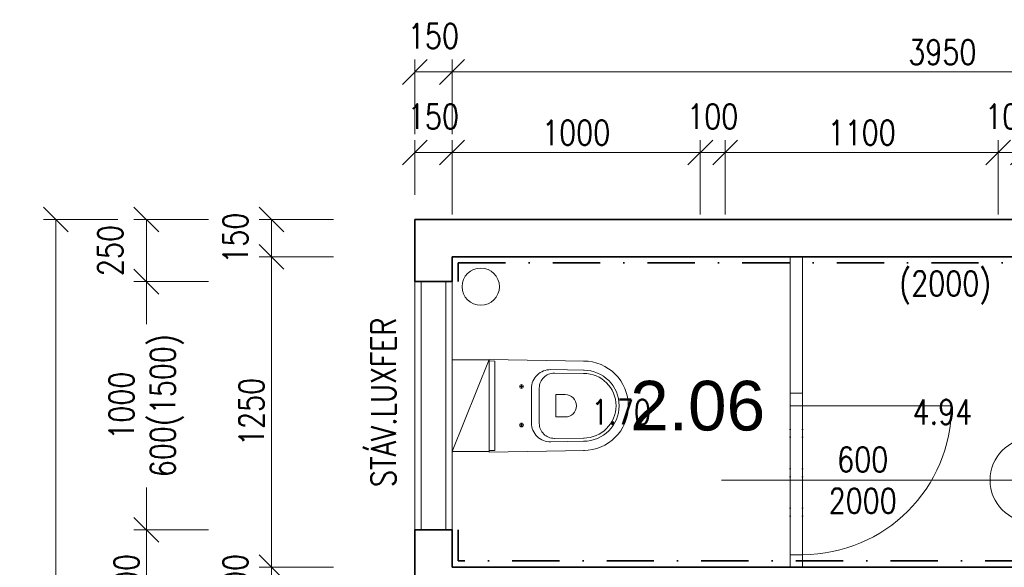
# Model space of a CAD drawing. Header units: millimetres. Extents: x -485339 to 350584, y -1189936 to 0.
# Tile 118 of 256: x -76196 to -72230, y -1081073 to -1078867. Entities that reach past the tile are written whole.
import ezdxf
from ezdxf.enums import TextEntityAlignment as Align

# ---------------------------------------------------------------- set-up
doc = ezdxf.new("R2010")
doc.units = ezdxf.units.MM
doc.header["$LTSCALE"] = 10
doc.linetypes.add('DASHDOT', pattern=[25.4, 12.7, -6.35, 0, -6.35])
doc.linetypes.add('DĚLICÍ2', pattern=[15.875, 6.35, -3.175, 0, -3.175, 0, -3.175])
doc.layers.get('Defpoints').update_dxf_attribs({"color": 201})
for name, color, linetype, lineweight in [('N_dveře', 10, 'Continuous', 18), ('N_ker.dlažba', 10, 'DASHDOT', 35), ('N_popis', 10, 'Continuous', 18), ('N_popis_otvory', 10, 'Continuous', 18), ('N_zařiz_předměty', 10, 'Continuous', 18), ('N_čáry_plné', 10, 'Continuous', 18), ('St__otvory_dveře', 40, 'Continuous', 18), ('St_kóty', 132, 'Continuous', 18), ('St_otvory_okna', 40, 'Continuous', 18), ('St_plocha_místnosti', 250, 'Continuous', 18), ('St_zařizovací předměty', 252, 'Continuous', 18), ('St_čáry_obrys', 5, 'Continuous', 35), ('St_čáry_plné', 250, 'Continuous', 18), ('ZTI_ST_kanalda', 234, 'Continuous', 18)]:
    doc.layers.add(name, color=color, linetype=linetype, lineweight=lineweight)
doc.layers.add('St_plocha_místn', color=140, linetype='Continuous', lineweight=18, plot=False)
doc.styles.add('Andy', font='arial.ttf')
doc.styles.get("Standard").update_dxf_attribs({"font": 'simplex.shx', "width": 0.8})
doc.dimstyles.new('stavebníM50 vnitřní', dxfattribs={"dimtxt": 100, "dimasz": 100, "dimexe": 50, "dimexo": 100, "dimgap": 30, "dimtad": 1, "dimdec": 0, "dimtxsty": 'Standard', "dimblk": 'OBLIQUE', "dimcen": 2.5, "dimclrd": 256, "dimclre": 256, "dimclrt": 256, "dimadec": 0, "dimazin": 0, "dimtfac": 1, "dimtdec": 0, "dimtmove": 2, "dimatfit": 2, "dimldrblk": 'OBLIQUE', "dimfxl": 250, "dimfxlon": 1, "dimlwd": -1, "dimlwe": -1, "dimarcsym": 0})

# ---------------------------------------------------------------- blocks, each defined once
blk = doc.blocks.new('G$C8BC53E9E')
at = {"layer": 'St__otvory_dveře', "color": 0, "ltscale": 2}
for points in [[(50, 0), (0, 0)], [(1250, 0), (650, 0)], [(50, -50), (0, -50)], [(1250, -50), (650, -50)], [(650, -50), (650, -650)]]:
    blk.add_lwpolyline(points, dxfattribs=at)
for points in [[(0, -50), (50, -50), (50, 0), (0, 0)], [(650, -50), (700, -50), (700, 0), (650, 0)]]:
    blk.add_lwpolyline(points, close=True, dxfattribs=at)
at = {"layer": 'St__otvory_dveře', "color": 0, "linetype": 'DĚLICÍ2'}
for points in [[(650, 0), (50, 0)], [(650, -50), (50, -50)]]:
    blk.add_lwpolyline(points, dxfattribs=at)
at = {"layer": 'St__otvory_dveře', "color": 0, "ltscale": 2}
blk.add_arc((650, -50), 600, 180, 270, dxfattribs=at)
blk = doc.blocks.new('A$C013A1A01')
at = {"layer": 'St_zařizovací předměty', "color": 0}
for p, q in [((0, 560), (6.8, 176.7)), ((373.6, 560), (0, 560)), ((6.5, 560.1), (6.9, 537)), ((367.1, 560.1), (366.7, 537)), ((373.6, 560), (366.8, 176.7)), ((366.7, 537), (6.9, 537)), ((109.3, 437.5), (109.3, 422.5)), ((264.3, 437.5), (264.3, 422.5)), ((101.8, 430), (116.8, 430)), ((271.8, 430), (256.8, 430)), ((186.8, 358.5), (115.3, 358.5)), ((186.8, 390), (117.3, 390)), ((186.8, 390), (256.3, 390)), ((186.8, 358.5), (258.3, 358.5)), ((41.4, 312.6), (43.8, 177.4)), ((55.3, 298), (56.4, 177.6)), ((141.4, 291.1), (141.4, 254.2)), ((186.8, 292.1), (142.4, 292.1)), ((186.8, 292.1), (231.2, 292.1)), ((232.2, 291.1), (232.2, 254.2)), ((318.3, 298), (317.2, 177.6)), ((332.3, 312.6), (329.8, 177.4))]:
    blk.add_line(p, q, dxfattribs=at)
blk.add_lwpolyline([(1.8, 560), (371.8, 560), (371.8, 710), (1.8, 710)], close=True, dxfattribs=at)
blk.add_lwpolyline([(1.8, 710), (373.6, 560)], dxfattribs=at)
for centre in [(109.3, 430), (264.3, 430)]:
    blk.add_circle(centre, 7.5, dxfattribs=at)
for centre, radius, start, end in [((117.3, 314), 76, 90, 181.0487), ((115.3, 298.5), 60, 90, 180.5216), ((256.3, 314), 76, 358.9513, 90), ((258.3, 298.5), 60, 359.4784, 90), ((142.4, 291.1), 1, 90, 180), ((231.2, 291.1), 1, 0, 90), ((186.8, 254.2), 45.4, 180, 270), ((186.8, 254.2), 45.4, 270, 0), ((186.8, 180), 180, 180, 270), ((186.8, 180), 143, 180, 270), ((186.8, 180), 130.4, 180, 270), ((186.8, 180), 143, 270, 0), ((186.8, 180), 130.4, 270, 0), ((186.8, 180), 180, 270, 0)]:
    blk.add_arc(centre, radius, start, end, dxfattribs=at)
blk = doc.blocks.new('_OBLIQUE')
at = {"color": 0, "linetype": 'ByBlock'}
blk.add_line((-0.5, -0.5), (0.5, 0.5), dxfattribs=at)
blk = doc.blocks.new('*D6335')
at = {"layer": 'Defpoints', "color": 0}
for p in [(-74454.9, -1079077.9), (-74604.9, -1079672.4), (-74454.9, -1079822.4)]:
    blk.add_point(p, dxfattribs=at)
at = {"layer": 'St_kóty'}
for p, q in [((-74604.9, -1079327.9), (-74604.9, -1079027.9)), ((-74454.9, -1079327.9), (-74454.9, -1079027.9)), ((-74604.9, -1079077.9), (-74454.9, -1079077.9))]:
    blk.add_line(p, q, dxfattribs=at)
at = {"layer": 'St_kóty', "linetype": 'ByBlock', "xscale": 100, "yscale": 100, "zscale": 100, "rotation": 180}
blk.add_blockref('_OBLIQUE', (-74604.9, -1079077.9), dxfattribs=at)
at = {"layer": 'St_kóty', "linetype": 'ByBlock', "xscale": 100, "yscale": 100, "zscale": 100}
blk.add_blockref('_OBLIQUE', (-74454.9, -1079077.9), dxfattribs=at)
at = {"layer": 'St_kóty', "insert": (-74529.9, -1078932.9), "char_height": 100, "attachment_point": 5}
blk.add_mtext('150', dxfattribs=at)
blk = doc.blocks.new('*D6336')
at = {"layer": 'Defpoints', "color": 0}
for p in [(-70504.9, -1079077.9), (-70504.9, -1079672.4), (-74454.9, -1079822.4)]:
    blk.add_point(p, dxfattribs=at)
at = {"layer": 'St_kóty'}
for p, q in [((-74454.9, -1079327.9), (-74454.9, -1079027.9)), ((-70504.9, -1079327.9), (-70504.9, -1079027.9)), ((-74454.9, -1079077.9), (-70504.9, -1079077.9))]:
    blk.add_line(p, q, dxfattribs=at)
at = {"layer": 'St_kóty', "linetype": 'ByBlock', "xscale": 100, "yscale": 100, "zscale": 100, "rotation": 180}
blk.add_blockref('_OBLIQUE', (-74454.9, -1079077.9), dxfattribs=at)
at = {"layer": 'St_kóty', "linetype": 'ByBlock', "xscale": 100, "yscale": 100, "zscale": 100}
blk.add_blockref('_OBLIQUE', (-70504.9, -1079077.9), dxfattribs=at)
at = {"layer": 'St_kóty', "insert": (-72479.9, -1078997.9), "char_height": 100, "attachment_point": 5}
blk.add_mtext('3950', dxfattribs=at)
blk = doc.blocks.new('*D6340')
at = {"layer": 'Defpoints', "color": 0}
for p in [(-74604.9, -1079672.4), (-75182.4, -1079822.4), (-74454.9, -1079822.4)]:
    blk.add_point(p, dxfattribs=at)
at = {"layer": 'St_kóty'}
for p, q in [((-74932.4, -1079672.4), (-75232.4, -1079672.4)), ((-75182.4, -1079672.4), (-75182.4, -1079822.4)), ((-74932.4, -1079822.4), (-75232.4, -1079822.4))]:
    blk.add_line(p, q, dxfattribs=at)
at = {"layer": 'St_kóty', "linetype": 'ByBlock', "xscale": 100, "yscale": 100, "zscale": 100}
for p, rotation in [((-75182.4, -1079672.4), 90), ((-75182.4, -1079822.4), 270)]:
    blk.add_blockref('_OBLIQUE', p, dxfattribs=dict(at, rotation=rotation))
at = {"layer": 'St_kóty', "insert": (-75327.4, -1079747.4), "char_height": 100, "attachment_point": 5, "rotation": 90}
blk.add_mtext('150', dxfattribs=at)
blk = doc.blocks.new('*D6341')
at = {"layer": 'Defpoints', "color": 0}
for p in [(-74454.9, -1079822.4), (-75182.4, -1081072.4), (-74454.9, -1081072.4)]:
    blk.add_point(p, dxfattribs=at)
at = {"layer": 'St_kóty'}
for p, q in [((-74932.4, -1079822.4), (-75232.4, -1079822.4)), ((-75182.4, -1079822.4), (-75182.4, -1081072.4)), ((-74932.4, -1081072.4), (-75232.4, -1081072.4))]:
    blk.add_line(p, q, dxfattribs=at)
at = {"layer": 'St_kóty', "linetype": 'ByBlock', "xscale": 100, "yscale": 100, "zscale": 100}
for p, rotation in [((-75182.4, -1079822.4), 90), ((-75182.4, -1081072.4), 270)]:
    blk.add_blockref('_OBLIQUE', p, dxfattribs=dict(at, rotation=rotation))
at = {"layer": 'St_kóty', "insert": (-75262.4, -1080447.4), "char_height": 100, "attachment_point": 5, "rotation": 90}
blk.add_mtext('1250', dxfattribs=at)
blk = doc.blocks.new('*D6342')
at = {"layer": 'Defpoints', "color": 0}
for p in [(-74454.9, -1081072.4), (-75182.4, -1081172.4), (-74454.9, -1081172.4)]:
    blk.add_point(p, dxfattribs=at)
at = {"layer": 'St_kóty'}
for p, q in [((-74932.4, -1081072.4), (-75232.4, -1081072.4)), ((-75182.4, -1081072.4), (-75182.4, -1081172.4)), ((-74932.4, -1081172.4), (-75232.4, -1081172.4))]:
    blk.add_line(p, q, dxfattribs=at)
at = {"layer": 'St_kóty', "linetype": 'ByBlock', "xscale": 100, "yscale": 100, "zscale": 100}
for p, rotation in [((-75182.4, -1081072.4), 90), ((-75182.4, -1081172.4), 270)]:
    blk.add_blockref('_OBLIQUE', p, dxfattribs=dict(at, rotation=rotation))
at = {"layer": 'St_kóty', "insert": (-75327.4, -1081122.4), "char_height": 100, "attachment_point": 5, "rotation": 90}
blk.add_mtext('100', dxfattribs=at)
blk = doc.blocks.new('*D6351')
at = {"layer": 'Defpoints', "color": 0}
for p in [(-75686.2, -1080922.4), (-74579.9, -1080922.4), (-74604.9, -1081322.4)]:
    blk.add_point(p, dxfattribs=at)
at = {"layer": 'St_kóty'}
for p, q in [((-75436.2, -1080922.4), (-75736.2, -1080922.4)), ((-75686.2, -1081322.4), (-75686.2, -1080922.4)), ((-75436.2, -1081322.4), (-75736.2, -1081322.4))]:
    blk.add_line(p, q, dxfattribs=at)
at = {"layer": 'St_kóty', "linetype": 'ByBlock', "xscale": 100, "yscale": 100, "zscale": 100}
for p, rotation in [((-75686.2, -1080922.4), 90), ((-75686.2, -1081322.4), 270)]:
    blk.add_blockref('_OBLIQUE', p, dxfattribs=dict(at, rotation=rotation))
at = {"layer": 'St_kóty', "insert": (-75766.2, -1081122.4), "char_height": 100, "attachment_point": 5, "rotation": 90}
blk.add_mtext('400', dxfattribs=at)
blk = doc.blocks.new('*D6352')
at = {"layer": 'Defpoints', "color": 0}
for p in [(-75686.2, -1079922.4), (-74579.9, -1079922.4), (-74579.9, -1080922.4)]:
    blk.add_point(p, dxfattribs=at)
at = {"layer": 'St_kóty'}
for p, q in [((-75436.2, -1079922.4), (-75736.2, -1079922.4)), ((-75686.2, -1079922.4), (-75686.2, -1080093.3)), ((-75686.2, -1080922.4), (-75686.2, -1080751.4)), ((-75436.2, -1080922.4), (-75736.2, -1080922.4))]:
    blk.add_line(p, q, dxfattribs=at)
at = {"layer": 'St_kóty', "linetype": 'ByBlock', "xscale": 100, "yscale": 100, "zscale": 100}
for p, rotation in [((-75686.2, -1079922.4), 90), ((-75686.2, -1080922.4), 270)]:
    blk.add_blockref('_OBLIQUE', p, dxfattribs=dict(at, rotation=rotation))
at = {"layer": 'St_kóty', "insert": (-75686.2, -1080422.4), "char_height": 100, "attachment_point": 5, "rotation": 90}
blk.add_mtext('1000\\P600(1500)', dxfattribs=at)
blk = doc.blocks.new('*D6353')
at = {"layer": 'Defpoints', "color": 0}
for p in [(-75686.2, -1079672.4), (-74604.9, -1079672.4), (-74579.9, -1079922.4)]:
    blk.add_point(p, dxfattribs=at)
at = {"layer": 'St_kóty'}
for p, q in [((-75436.2, -1079672.4), (-75736.2, -1079672.4)), ((-75686.2, -1079922.4), (-75686.2, -1079672.4)), ((-75436.2, -1079922.4), (-75736.2, -1079922.4))]:
    blk.add_line(p, q, dxfattribs=at)
at = {"layer": 'St_kóty', "linetype": 'ByBlock', "xscale": 100, "yscale": 100, "zscale": 100}
for p, rotation in [((-75686.2, -1079672.4), 90), ((-75686.2, -1079922.4), 270)]:
    blk.add_blockref('_OBLIQUE', p, dxfattribs=dict(at, rotation=rotation))
at = {"layer": 'St_kóty', "insert": (-75831.2, -1079797.4), "char_height": 100, "attachment_point": 5, "rotation": 90}
blk.add_mtext('250', dxfattribs=at)
blk = doc.blocks.new('*D6354')
at = {"layer": 'Defpoints', "color": 0}
for p in [(-74604.9, -1079672.4), (-76050.7, -1088652.4), (-74604.9, -1088652.4)]:
    blk.add_point(p, dxfattribs=at)
at = {"layer": 'St_kóty'}
for p, q in [((-75800.7, -1079672.4), (-76100.7, -1079672.4)), ((-76050.7, -1079672.4), (-76050.7, -1088652.4)), ((-75800.7, -1088652.4), (-76100.7, -1088652.4))]:
    blk.add_line(p, q, dxfattribs=at)
at = {"layer": 'St_kóty', "linetype": 'ByBlock', "xscale": 100, "yscale": 100, "zscale": 100}
for p, rotation in [((-76050.7, -1079672.4), 90), ((-76050.7, -1088652.4), 270)]:
    blk.add_blockref('_OBLIQUE', p, dxfattribs=dict(at, rotation=rotation))
at = {"layer": 'St_kóty', "insert": (-76130.7, -1084162.4), "char_height": 100, "attachment_point": 5, "rotation": 90}
blk.add_mtext('8980', dxfattribs=at)
blk = doc.blocks.new('*D6364')
at = {"layer": 'Defpoints', "color": 0}
for p in [(-74454.9, -1079402.3), (-74604.9, -1079672.4), (-74454.9, -1079822.4)]:
    blk.add_point(p, dxfattribs=at)
at = {"layer": 'St_kóty'}
for p, q in [((-74604.9, -1079572.4), (-74604.9, -1079352.3)), ((-74454.9, -1079652.3), (-74454.9, -1079352.3)), ((-74604.9, -1079402.3), (-74454.9, -1079402.3))]:
    blk.add_line(p, q, dxfattribs=at)
at = {"layer": 'St_kóty', "linetype": 'ByBlock', "xscale": 100, "yscale": 100, "zscale": 100, "rotation": 180}
blk.add_blockref('_OBLIQUE', (-74604.9, -1079402.3), dxfattribs=at)
at = {"layer": 'St_kóty', "linetype": 'ByBlock', "xscale": 100, "yscale": 100, "zscale": 100}
blk.add_blockref('_OBLIQUE', (-74454.9, -1079402.3), dxfattribs=at)
at = {"layer": 'St_kóty', "insert": (-74529.9, -1079257.3), "char_height": 100, "attachment_point": 5}
blk.add_mtext('150', dxfattribs=at)
blk = doc.blocks.new('*D6365')
at = {"layer": 'Defpoints', "color": 0}
for p in [(-73454.9, -1079402.3), (-74454.9, -1079822.4), (-73454.9, -1081172.4)]:
    blk.add_point(p, dxfattribs=at)
at = {"layer": 'St_kóty'}
for p, q in [((-74454.9, -1079652.3), (-74454.9, -1079352.3)), ((-73454.9, -1079652.3), (-73454.9, -1079352.3)), ((-74454.9, -1079402.3), (-73454.9, -1079402.3))]:
    blk.add_line(p, q, dxfattribs=at)
at = {"layer": 'St_kóty', "linetype": 'ByBlock', "xscale": 100, "yscale": 100, "zscale": 100, "rotation": 180}
blk.add_blockref('_OBLIQUE', (-74454.9, -1079402.3), dxfattribs=at)
at = {"layer": 'St_kóty', "linetype": 'ByBlock', "xscale": 100, "yscale": 100, "zscale": 100}
blk.add_blockref('_OBLIQUE', (-73454.9, -1079402.3), dxfattribs=at)
at = {"layer": 'St_kóty', "insert": (-73954.9, -1079322.3), "char_height": 100, "attachment_point": 5}
blk.add_mtext('1000', dxfattribs=at)
blk = doc.blocks.new('*D6366')
at = {"layer": 'Defpoints', "color": 0}
for p in [(-73354.9, -1079402.3), (-73454.9, -1081172.4), (-73354.9, -1081172.4)]:
    blk.add_point(p, dxfattribs=at)
at = {"layer": 'St_kóty'}
for p, q in [((-73454.9, -1079652.3), (-73454.9, -1079352.3)), ((-73354.9, -1079652.3), (-73354.9, -1079352.3)), ((-73454.9, -1079402.3), (-73354.9, -1079402.3))]:
    blk.add_line(p, q, dxfattribs=at)
at = {"layer": 'St_kóty', "linetype": 'ByBlock', "xscale": 100, "yscale": 100, "zscale": 100, "rotation": 180}
blk.add_blockref('_OBLIQUE', (-73454.9, -1079402.3), dxfattribs=at)
at = {"layer": 'St_kóty', "linetype": 'ByBlock', "xscale": 100, "yscale": 100, "zscale": 100}
blk.add_blockref('_OBLIQUE', (-73354.9, -1079402.3), dxfattribs=at)
at = {"layer": 'St_kóty', "insert": (-73404.9, -1079257.3), "char_height": 100, "attachment_point": 5}
blk.add_mtext('100', dxfattribs=at)
blk = doc.blocks.new('*D6367')
at = {"layer": 'Defpoints', "color": 0}
for p in [(-72254.9, -1079402.3), (-73354.9, -1081172.4), (-72254.9, -1081172.4)]:
    blk.add_point(p, dxfattribs=at)
at = {"layer": 'St_kóty'}
for p, q in [((-73354.9, -1079652.3), (-73354.9, -1079352.3)), ((-72254.9, -1079652.3), (-72254.9, -1079352.3)), ((-73354.9, -1079402.3), (-72254.9, -1079402.3))]:
    blk.add_line(p, q, dxfattribs=at)
at = {"layer": 'St_kóty', "linetype": 'ByBlock', "xscale": 100, "yscale": 100, "zscale": 100, "rotation": 180}
blk.add_blockref('_OBLIQUE', (-73354.9, -1079402.3), dxfattribs=at)
at = {"layer": 'St_kóty', "linetype": 'ByBlock', "xscale": 100, "yscale": 100, "zscale": 100}
blk.add_blockref('_OBLIQUE', (-72254.9, -1079402.3), dxfattribs=at)
at = {"layer": 'St_kóty', "insert": (-72804.9, -1079322.3), "char_height": 100, "attachment_point": 5}
blk.add_mtext('1100', dxfattribs=at)
blk = doc.blocks.new('*D6368')
at = {"layer": 'Defpoints', "color": 0}
for p in [(-72154.9, -1079402.3), (-72254.9, -1081172.4), (-72154.9, -1081172.4)]:
    blk.add_point(p, dxfattribs=at)
at = {"layer": 'St_kóty'}
for p, q in [((-72254.9, -1079652.3), (-72254.9, -1079352.3)), ((-72154.9, -1079652.3), (-72154.9, -1079352.3)), ((-72254.9, -1079402.3), (-72154.9, -1079402.3))]:
    blk.add_line(p, q, dxfattribs=at)
at = {"layer": 'St_kóty', "linetype": 'ByBlock', "xscale": 100, "yscale": 100, "zscale": 100, "rotation": 180}
blk.add_blockref('_OBLIQUE', (-72254.9, -1079402.3), dxfattribs=at)
at = {"layer": 'St_kóty', "linetype": 'ByBlock', "xscale": 100, "yscale": 100, "zscale": 100}
blk.add_blockref('_OBLIQUE', (-72154.9, -1079402.3), dxfattribs=at)
at = {"layer": 'St_kóty', "insert": (-72204.9, -1079257.3), "char_height": 100, "attachment_point": 5}
blk.add_mtext('100', dxfattribs=at)

msp = doc.modelspace()

# ---------------------------------------------------------------- linework, layer by layer
at = {"layer": 'N_ker.dlažba', "ltscale": 1.5}
for points in [[(-74429.9, -1079922.4), (-74429.9, -1079847.4), (-70529.9, -1079847.4), (-70529.9, -1081047.4), (-70554.9, -1081047.4)], [(-71354.9, -1081047.4), (-74429.9, -1081047.4), (-74429.9, -1080922.4)]]:
    msp.add_lwpolyline(points, dxfattribs=at)
at = {"layer": 'N_popis_otvory'}
msp.add_lwpolyline([(-73369.3, -1080722.4), (-72288, -1080722.4)], dxfattribs=at)
msp.add_circle((-72119, -1080722.4), 169, dxfattribs=at)
at = {"layer": 'N_čáry_plné'}
msp.add_lwpolyline([(-72288, -1080722.4), (-71950, -1080722.4)], dxfattribs=at)
at = {"layer": 'St__otvory_dveře', "ltscale": 2}
msp.add_lwpolyline([(-73042.9, -1081022.4), (-73042.9, -1081072.4)], dxfattribs=at)
msp.add_lwpolyline([(-73042.9, -1081072.4), (-73042.9, -1081072.4), (-73092.9, -1081072.4), (-73092.9, -1081072.4)], close=True, dxfattribs=at)
msp.add_lwpolyline([(-73042.9, -1081072.4), (-73042.9, -1081072.4), (-73092.9, -1081072.4), (-73092.9, -1081072.4)], close=True, dxfattribs=at)
at = {"layer": 'St_otvory_okna', "ltscale": 2}
for points in [[(-74579.9, -1080922.4), (-74579.9, -1079922.4)], [(-74479.9, -1080922.4), (-74479.9, -1079922.4)]]:
    msp.add_lwpolyline(points, dxfattribs=at)
at = {"layer": 'St_plocha_místn'}
for points in [[(-70504.9, -1081072.4), (-74454.9, -1081072.4), (-74454.9, -1079822.4), (-70504.9, -1079822.4)], [(-73092.9, -1081072.4), (-74454.9, -1081072.4), (-74454.9, -1079822.4), (-73092.9, -1079822.4)], [(-73042.9, -1079822.4), (-70504.9, -1079822.4), (-70504.9, -1081072.4), (-73042.9, -1081072.4)]]:
    msp.add_lwpolyline(points, close=True, dxfattribs=at)
at = {"layer": 'St_čáry_obrys', "ltscale": 2}
for points in [[(-74604.9, -1079672.4), (-74604.9, -1079922.4)], [(-70504.9, -1079672.4), (-74604.9, -1079672.4)], [(-74454.9, -1079822.4), (-74454.9, -1079922.4)], [(-70504.9, -1079822.4), (-74454.9, -1079822.4)], [(-74454.9, -1079922.4), (-74604.9, -1079922.4)], [(-74604.9, -1080922.4), (-74604.9, -1081322.4)], [(-74454.9, -1080922.4), (-74604.9, -1080922.4)], [(-74454.9, -1080922.4), (-74454.9, -1081072.4)], [(-71354.9, -1081072.4), (-74454.9, -1081072.4)]]:
    msp.add_lwpolyline(points, dxfattribs=at)
at = {"layer": 'St_čáry_plné', "ltscale": 2}
for points in [[(-74604.9, -1080922.4), (-74604.9, -1079922.4)], [(-74454.9, -1079922.4), (-74454.9, -1080922.4)]]:
    msp.add_lwpolyline(points, dxfattribs=at)
at = {"layer": 'ZTI_ST_kanalda', "ltscale": 2}
msp.add_circle((-74339.2, -1079942.8), 75, dxfattribs=at)

# ---------------------------------------------------------------- block references
at = {"layer": 'N_dveře', "ltscale": 2, "rotation": 90}
msp.add_blockref('G$C8BC53E9E', (-73092.9, -1081072.4), dxfattribs=at)
at = {"layer": 'N_zařiz_předměty', "ltscale": 0.5, "rotation": 90}
msp.add_blockref('A$C013A1A01', (-73744.9, -1080609.2), dxfattribs=at)

# ---------------------------------------------------------------- texts
at = {"layer": 'N_popis', "width": 0.8}
msp.add_text('(2000)', height=100, dxfattribs=at).set_placement((-72653.5, -1079979.8))
at = {"layer": 'N_popis_otvory', "insert": (-72800.8, -1080722.4), "char_height": 100, "width": 1342.526, "attachment_point": 5}
msp.add_mtext('600\\P2000', dxfattribs=at)
at = {"layer": 'St_otvory_okna', "lineweight": 18, "width": 0.8}
msp.add_text('STÁV.LUXFER', height=100, rotation=90, dxfattribs=at).set_placement((-74681.2, -1080750.2))
at = {"layer": 'St_plocha_místn', "width": 0.8}
for s, p in [('1.70', (-73773.9, -1080447.4)), ('4.94', (-72479.9, -1080447.4))]:
    msp.add_text(s, height=100, dxfattribs=at).set_placement(p, align=Align.MIDDLE_CENTER)
at = {"layer": 'St_plocha_místnosti', "ltscale": 2, "style": 'Andy'}
msp.add_text('2.06', height=200, dxfattribs=at).set_placement((-73737.5, -1080522.1))

# ---------------------------------------------------------------- dimensions: what is measured, and where the dimension line sits
at = {"layer": 'St_kóty'}
for base, p1, p2, picture, middle in [((-74454.9, -1079077.9), (-74604.9, -1079672.4), (-74454.9, -1079822.4), '*D6335', (-74529.9, -1078932.9)), ((-70504.9, -1079077.9), (-74454.9, -1079822.4), (-70504.9, -1079672.4), '*D6336', (-72479.9, -1078997.9)), ((-74454.9, -1079402.3), (-74604.9, -1079672.4), (-74454.9, -1079822.4), '*D6364', (-74529.9, -1079257.3)), ((-73354.9, -1079402.3), (-73454.9, -1081172.4), (-73354.9, -1081172.4), '*D6366', (-73404.9, -1079257.3)), ((-72154.9, -1079402.3), (-72254.9, -1081172.4), (-72154.9, -1081172.4), '*D6368', (-72204.9, -1079257.3)), ((-73454.9, -1079402.3), (-74454.9, -1079822.4), (-73454.9, -1081172.4), '*D6365', (-73954.9, -1079322.3)), ((-72254.9, -1079402.3), (-73354.9, -1081172.4), (-72254.9, -1081172.4), '*D6367', (-72804.9, -1079322.3))]:
    dim = msp.add_linear_dim(base=base, p1=p1, p2=p2, dimstyle='stavebníM50 vnitřní', dxfattribs=at)
    dim.commit()
    dim.dimension.update_dxf_attribs({"geometry": picture, "text_midpoint": middle})
for base, p1, p2, picture, middle in [((-76050.7, -1088652.4), (-74604.9, -1079672.4), (-74604.9, -1088652.4), '*D6354', (-76130.7, -1084162.4)), ((-75686.2, -1079672.4), (-74579.9, -1079922.4), (-74604.9, -1079672.4), '*D6353', (-75831.2, -1079797.4)), ((-75182.4, -1079822.4), (-74604.9, -1079672.4), (-74454.9, -1079822.4), '*D6340', (-75327.4, -1079747.4)), ((-75182.4, -1081072.4), (-74454.9, -1079822.4), (-74454.9, -1081072.4), '*D6341', (-75262.4, -1080447.4)), ((-75686.2, -1080922.4), (-74604.9, -1081322.4), (-74579.9, -1080922.4), '*D6351', (-75766.2, -1081122.4)), ((-75182.4, -1081172.4), (-74454.9, -1081072.4), (-74454.9, -1081172.4), '*D6342', (-75327.4, -1081122.4))]:
    dim = msp.add_linear_dim(base=base, p1=p1, p2=p2, angle=90, dimstyle='stavebníM50 vnitřní', dxfattribs=at)
    dim.commit()
    dim.dimension.update_dxf_attribs({"geometry": picture, "text_midpoint": middle})
dim = msp.add_linear_dim(base=(-75686.2, -1079922.4), p1=(-74579.9, -1080922.4), p2=(-74579.9, -1079922.4), angle=90, text='<>\\P600(1500)', dimstyle='stavebníM50 vnitřní', override={"dimtxsty": 'Standard'}, dxfattribs=at)
dim.commit()
dim.dimension.update_dxf_attribs({"geometry": '*D6352', "text_midpoint": (-75686.2, -1080422.4), "dimtype": 160})

doc.saveas('drawing.dxf')
